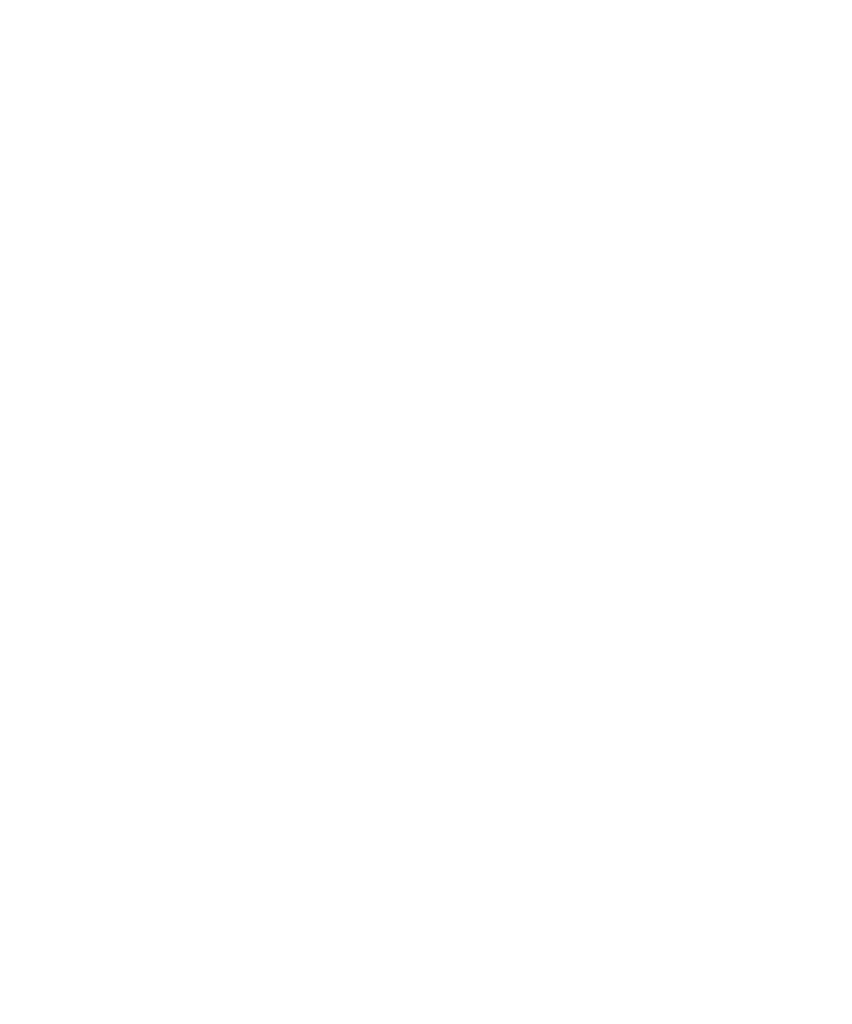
# Model space of a CAD drawing. Header units: millimetres. Extents: x -102560 to 77680, y 7163 to 33028.
# Tile 63 of 80: x -4253 to 137, y 9599 to 14917. Entities that reach past the tile are written whole.
import ezdxf

# ---------------------------------------------------------------- set-up
doc = ezdxf.new("R2010")
doc.units = ezdxf.units.MM
doc.layers.add('RR_IWK_opisy', color=7, linetype='Continuous', lineweight=0)
doc.styles.add('RR', font='GARA.TTF', dxfattribs={"height": 200})

msp = doc.modelspace()

# ---------------------------------------------------------------- texts
at = {"layer": 'RR_IWK_opisy', "insert": (-102160.7, 30202.1), "char_height": 200, "width": 12404.745, "attachment_point": 1, "style": 'RR'}
msp.add_mtext('\\pi-500,l500,xqjt0,2;UWAGI:\\P1.^IBudynek zasilany będzie z projektowanego przyłącza wodociągowego - wg odrębnego opracowania;\\P2.^IGłówny zestaw wodomierzowy  zlokalizowany będzie w studni wodomierzowej;\\P3.^IIndywidualne zestawy wodomierzowe dla poszczególnych mieszkań instalowane będą w\\~szachtach instalacyjnych na korytarzach ogólnych;\\P4.^IInstalację rozdzielczą wody zimnej, ciepłej i cyrkulacji należy prowadzić pod stropem parteru oraz w\\~szachtach; \\P5.^IDoprowadzenie wody do poszczególnych mieszkań z szafek rodzielaczy prowadzić w\\~warstwach posadzkowych;\\P6.^IInstalację rozdzielczą prowadzoną pod stropem i w szachtach wykonać z rur stalowych zaciskowych;\\P7.^IInstalację prowwadzoną w posadzce wykonać z rur tworzywowych PERT;\\P8.^IPodejścia pod pojedyncze przybory wykonywać rurą %%c16x2,0;\\P9.^ICiepła woda przygotowywana będzie centralnie w zasobniku ciepłej wody zasilanym z\\~pompy ciepła;\\P10.^INależy wykonać instalację cyrkulacji;\\P11.^ICałość instalacji wodociągowej należy izolować termicznie;\\P12.^IWszystkie roboty należy wykonać zgodnie z Polskimi Normami, Warunkami Technicznymi Wykonania i Odbioru Robót oraz zgodnie ze sztuką budowlaną;\\P13.^IRysunki rozpatrywać łącznie z informacjami zawartymi w części opisowej oraz z\\~dokumentacją branżową;\\P14.^IUwagi i opisy zamieszczane w części rys. projektu stanowią integralną część niniejszego opracowania;\\P15.^IWszystkie wymiary, otwory i rzędne należy sprawdzić na budowie, a wszelkie odstępstwa należy korygować przy udziale projektanta i użytkownika, prace montażowe wykonywać zgodnie z obowiązującymi przepisami BHP, zarządzeniami oraz normami PN;\\P16.^IWszelkie wątpliwości i niejasności należy wyjaśnić z projektantem.', dxfattribs=at)

doc.saveas('drawing.dxf')
